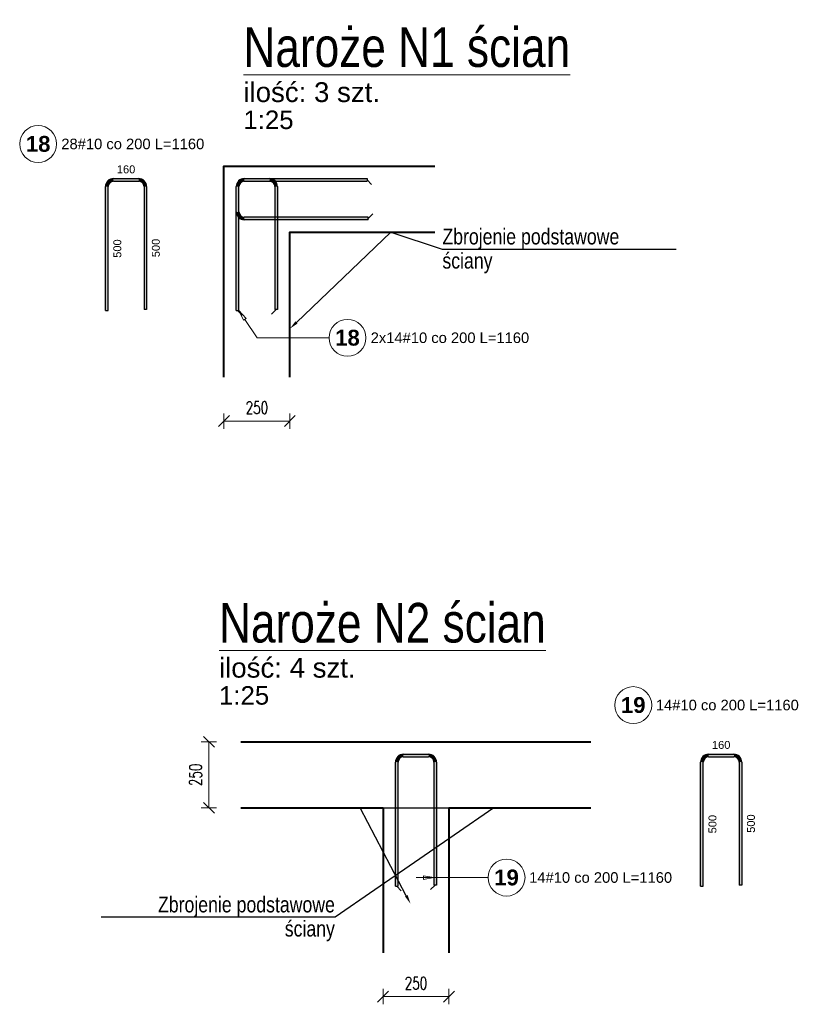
# Model space of a CAD drawing. Extents: x -257438 to 242612, y -74624 to 75879.
# Tile 17 of 21: x 113020 to 115961, y -1705 to 2026. Entities that reach past the tile are written whole.
import ezdxf
from ezdxf import colors
from ezdxf.entities.mleader import LeaderData, LeaderLine
from ezdxf.math import Vec2, Vec3

# ---------------------------------------------------------------- set-up
doc = ezdxf.new("R2010")
doc.units = 0
doc.header["$LTSCALE"] = 10
doc.header["$MEASUREMENT"] = 0
for name, color, linetype, lineweight in [('P-Linia1', 3, 'Continuous', 40), ('P-Opis', 1, 'Continuous', 18), ('P-Wymiar', 254, 'Continuous', 9)]:
    doc.layers.add(name, color=color, linetype=linetype, lineweight=lineweight)
for name, color, linetype in [('RCAD_kształt pręta', 7, 'Continuous'), ('RCAD_opis kształtu pręta', 7, 'Continuous'), ('RCAD_pręt wyrzucony', 130, 'Continuous')]:
    doc.layers.add(name, color=color, linetype=linetype)
doc.styles.add('_Fd Opis', font='arial.ttf')
doc.styles.add('ROMANS', font='romans.shx', dxfattribs={"width": 0.7})
doc.styles.add('style1', font='arial.ttf')
doc.styles.add('style3', font='arialbd.ttf')
doc.dimstyles.new('A25', dxfattribs={"dimscale": 27, "dimtxt": 1.75, "dimasz": 0.06, "dimexe": 0, "dimexo": 0, "dimgap": 1, "dimtad": 1, "dimdec": 4, "dimrnd": 0.1, "dimdsep": 46, "dimtxsty": 'ROMANS', "dimblk": '[[[[[[[[', "dimcen": 2, "dimdle": 2, "dimse1": 1, "dimse2": 1, "dimclrd": 256, "dimclrt": 1, "dimadec": 0, "dimazin": 0, "dimtfac": 1, "dimtdec": 4, "dimtix": 1, "dimtmove": 2, "dimatfit": 3, "dimldrblk": '[[[[[[[[', "dimfxl": 0, "dimtvp": 0.6, "dimtolj": 1, "dimlwd": -1, "dimarcsym": 0})

# ---------------------------------------------------------------- blocks, each defined once
blk = doc.blocks.new('[[[[[[[[')
at = {"layer": 'P-Wymiar'}
for p, q in [((-12.7, -12.7), (12.7, 12.7)), ((0, 0), (-4.6, 0)), ((0, 18), (0, -18))]:
    blk.add_line(p, q, dxfattribs=at)
blk = doc.blocks.new('*D326')
at = {"layer": 'Defpoints', "color": 0, "transparency": 16777216}
for p in [(113858.7, -710.2), (113737.1, -960.2), (113858.7, -960.2)]:
    blk.add_point(p, dxfattribs=at)
at = {"layer": 'P-Wymiar', "transparency": 16777216}
blk.add_line((113737.1, -711.9), (113737.1, -958.6), dxfattribs=at)
at = {"layer": 'P-Wymiar', "transparency": 16777216, "xscale": 1.62, "yscale": 1.62, "zscale": 1.62}
for p, rotation in [((113737.1, -710.2), 90), ((113737.1, -960.2), 270)]:
    blk.add_blockref('[[[[[[[[', p, dxfattribs=dict(at, rotation=rotation))
at = {"layer": 'P-Wymiar', "color": 1, "transparency": 16777216, "insert": (113686.5, -835.2), "char_height": 47.25, "attachment_point": 5, "rotation": 90, "style": 'ROMANS'}
blk.add_mtext('\\A1;250', dxfattribs=at)
blk = doc.blocks.new('*D327')
at = {"layer": 'Defpoints', "color": 0, "transparency": 16777216}
for p in [(113794.1, 671.1), (114044.1, 671.1), (114044.1, 505.5)]:
    blk.add_point(p, dxfattribs=at)
at = {"layer": 'P-Wymiar', "transparency": 16777216}
blk.add_line((113795.7, 505.5), (114042.4, 505.5), dxfattribs=at)
at = {"layer": 'P-Wymiar', "transparency": 16777216, "xscale": 1.62, "yscale": 1.62, "zscale": 1.62, "rotation": 180}
blk.add_blockref('[[[[[[[[', (113794.1, 505.5), dxfattribs=at)
at = {"layer": 'P-Wymiar', "transparency": 16777216, "xscale": 1.62, "yscale": 1.62, "zscale": 1.62}
blk.add_blockref('[[[[[[[[', (114044.1, 505.5), dxfattribs=at)
at = {"layer": 'P-Wymiar', "color": 1, "transparency": 16777216, "insert": (113919.1, 556.1), "char_height": 47.25, "attachment_point": 5, "style": 'ROMANS'}
blk.add_mtext('\\A1;250', dxfattribs=at)
blk = doc.blocks.new('*D328')
at = {"layer": 'Defpoints', "color": 0, "transparency": 16777216}
for p in [(114397.3, -1510.2), (114647.3, -1510.2), (114647.3, -1675.8)]:
    blk.add_point(p, dxfattribs=at)
at = {"layer": 'P-Wymiar', "transparency": 16777216}
blk.add_line((114398.9, -1675.8), (114645.7, -1675.8), dxfattribs=at)
at = {"layer": 'P-Wymiar', "transparency": 16777216, "xscale": 1.62, "yscale": 1.62, "zscale": 1.62, "rotation": 180}
blk.add_blockref('[[[[[[[[', (114397.3, -1675.8), dxfattribs=at)
at = {"layer": 'P-Wymiar', "transparency": 16777216, "xscale": 1.62, "yscale": 1.62, "zscale": 1.62}
blk.add_blockref('[[[[[[[[', (114647.3, -1675.8), dxfattribs=at)
at = {"layer": 'P-Wymiar', "color": 1, "transparency": 16777216, "insert": (114522.3, -1625.2), "char_height": 47.25, "attachment_point": 5, "style": 'ROMANS'}
blk.add_mtext('\\A1;250', dxfattribs=at)

msp = doc.modelspace()

# ---------------------------------------------------------------- hatches: boundary and pattern name
at = {"layer": 'RCAD_kształt pręta', "true_color": 0x919191, "transparency": 33554559}
h = msp.add_hatch(color=252, dxfattribs=at)
edge = h.paths.add_edge_path(flags=0)
edge.add_line((113871.05637, 1424.1152), (113871.05637, 1414.1152))
edge.add_arc((113871.05637, 1394.1152), 20, 90, 180)
edge.add_line((113851.05637, 1394.1152), (113841.05637, 1394.1152))
edge.add_arc((113871.05637, 1394.1152), 30, 450, 540, ccw=False)
h = msp.add_hatch(color=252, dxfattribs=at)
edge = h.paths.add_edge_path(flags=0)
edge.add_line((113871.05637, 1424.1152), (113871.05637, 1414.1152))
edge.add_arc((113871.05637, 1394.1152), 20, -270, -180)
edge.add_line((113851.05637, 1394.1152), (113841.05637, 1394.1152))
edge.add_arc((113871.05637, 1394.1152), 30, 90, 180, ccw=False)
for points in [[(113871.05637, 1414.1152), (113871.05637, 1424.1152), (113967.05637, 1424.1152), (113967.05637, 1414.1152)], [(113871.05637, 1414.1152), (113871.05637, 1424.1152), (114336.74022, 1424.1152), (114336.74022, 1414.1152)], [(113851.05637, 924.15856), (113841.05637, 924.15856), (113841.05637, 1394.1152), (113851.05637, 1394.1152)], [(113851.05637, 1298.1152), (113841.05637, 1298.1152), (113841.05637, 1394.1152), (113851.05637, 1394.1152)], [(113987.05637, 1394.1152), (113997.05637, 1394.1152), (113997.05637, 928.43135), (113987.05637, 928.43135)], [(114341.01301, 1278.1152), (114341.01301, 1268.1152), (113871.05637, 1268.1152), (113871.05637, 1278.1152)], [(114474.27637, -767.24471), (114474.27637, -757.24471), (114570.27637, -757.24471), (114570.27637, -767.24471)], [(114454.27637, -1257.20135), (114444.27637, -1257.20135), (114444.27637, -787.24471), (114454.27637, -787.24471)], [(114590.27637, -787.24471), (114600.27637, -787.24471), (114600.27637, -1252.92855), (114590.27637, -1252.92855)]]:
    msp.add_hatch(color=252, dxfattribs=at).paths.add_polyline_path(points, flags=0)
h = msp.add_hatch(color=252, dxfattribs=at)
edge = h.paths.add_edge_path(flags=0)
edge.add_line((113997.05637, 1394.1152), (113987.05637, 1394.1152))
edge.add_arc((113967.05637, 1394.1152), 20, -0.00000001, 90)
edge.add_line((113967.05637, 1414.1152), (113967.05637, 1424.1152))
edge.add_arc((113967.05637, 1394.1152), 30, 359.99999999, 450, ccw=False)
h = msp.add_hatch(color=252, dxfattribs=at)
edge = h.paths.add_edge_path(flags=0)
edge.add_line((113841.05637, 1298.1152), (113851.05637, 1298.1152))
edge.add_arc((113871.05637, 1298.1152), 20, -180, -90)
edge.add_line((113871.05637, 1278.1152), (113871.05637, 1268.1152))
edge.add_arc((113871.05637, 1298.1152), 30, 180, 270, ccw=False)
h = msp.add_hatch(color=252, dxfattribs=at)
edge = h.paths.add_edge_path(flags=0)
edge.add_line((114474.27637, -757.24471), (114474.27637, -767.24471))
edge.add_arc((114474.27637, -787.24471), 20, 90, 180)
edge.add_line((114454.27637, -787.24471), (114444.27637, -787.24471))
edge.add_arc((114474.27637, -787.24471), 30, 450, 540, ccw=False)
h = msp.add_hatch(color=252, dxfattribs=at)
edge = h.paths.add_edge_path(flags=0)
edge.add_line((114600.27637, -787.24471), (114590.27637, -787.24471))
edge.add_arc((114570.27637, -787.24471), 20, -0.00000001, 90)
edge.add_line((114570.27637, -767.24471), (114570.27637, -757.24471))
edge.add_arc((114570.27637, -787.24471), 30, 359.99999999, 450, ccw=False)
at = {"layer": 'RCAD_pręt wyrzucony'}
h = msp.add_hatch(color=4, dxfattribs=at)
edge = h.paths.add_edge_path(flags=0)
edge.add_line((113374.95309, 1424.1152), (113374.95309, 1414.1152))
edge.add_arc((113374.95309, 1394.1152), 20, 90, 180)
edge.add_line((113354.95309, 1394.1152), (113344.95309, 1394.1152))
edge.add_arc((113374.95309, 1394.1152), 30, 450, 540, ccw=False)
for points in [[(113374.95309, 1414.1152), (113374.95309, 1424.1152), (113470.95309, 1424.1152), (113470.95309, 1414.1152)], [(113354.95309, 924.15856), (113344.95309, 924.15856), (113344.95309, 1394.1152), (113354.95309, 1394.1152)], [(113490.95309, 1394.1152), (113500.95309, 1394.1152), (113500.95309, 928.43135), (113490.95309, 928.43135)], [(115631.7524, -767.24471), (115631.7524, -757.24471), (115727.7524, -757.24471), (115727.7524, -767.24471)], [(115611.7524, -1257.20135), (115601.7524, -1257.20135), (115601.7524, -787.24471), (115611.7524, -787.24471)], [(115747.7524, -787.24471), (115757.7524, -787.24471), (115757.7524, -1252.92855), (115747.7524, -1252.92855)]]:
    msp.add_hatch(color=4, dxfattribs=at).paths.add_polyline_path(points, flags=0)
h = msp.add_hatch(color=4, dxfattribs=at)
edge = h.paths.add_edge_path(flags=0)
edge.add_line((113500.95309, 1394.1152), (113490.95309, 1394.1152))
edge.add_arc((113470.95309, 1394.1152), 20, -0.00000001, 90)
edge.add_line((113470.95309, 1414.1152), (113470.95309, 1424.1152))
edge.add_arc((113470.95309, 1394.1152), 30, 359.99999999, 450, ccw=False)
h = msp.add_hatch(color=4, dxfattribs=at)
edge = h.paths.add_edge_path(flags=0)
edge.add_line((115631.7524, -757.24471), (115631.7524, -767.24471))
edge.add_arc((115631.7524, -787.24471), 20, 90, 180)
edge.add_line((115611.7524, -787.24471), (115601.7524, -787.24471))
edge.add_arc((115631.7524, -787.24471), 30, 450, 540, ccw=False)
h = msp.add_hatch(color=4, dxfattribs=at)
edge = h.paths.add_edge_path(flags=0)
edge.add_line((115757.7524, -787.24471), (115747.7524, -787.24471))
edge.add_arc((115727.7524, -787.24471), 20, -0.00000001, 90)
edge.add_line((115727.7524, -767.24471), (115727.7524, -757.24471))
edge.add_arc((115727.7524, -787.24471), 30, 359.99999999, 450, ccw=False)

# ---------------------------------------------------------------- linework, layer by layer
at = {"layer": 'P-Linia1'}
for points in [[(113794.05637, 671.1152), (113794.05637, 1471.1152), (114594.05637, 1471.1152)], [(114044.05637, 671.1152), (114044.05637, 1221.1152), (114594.05637, 1221.1152)], [(113858.658, -710.24471), (115185.89474, -710.24471)], [(113858.658, -960.24471), (114397.27637, -960.24471)], [(114397.27637, -960.24471), (114397.27637, -1510.24471)], [(114647.27637, -960.24471), (114647.27637, -1510.24471)], [(114647.27637, -960.24471), (115185.89474, -960.24471)]]:
    msp.add_lwpolyline(points, dxfattribs=at)
at = {"layer": 'RCAD_kształt pręta', "color": 4}
for p, q in [((113871.05637, 1424.1152), (113967.05637, 1424.1152)), ((113871.05637, 1424.1152), (114336.74022, 1424.1152)), ((114336.74022, 1424.1152), (114336.74022, 1414.1152)), ((113841.05637, 924.15856), (113841.05637, 1394.1152)), ((113841.05637, 1298.1152), (113841.05637, 1394.1152)), ((113851.05637, 924.15856), (113851.05637, 1394.1152)), ((113851.05637, 1298.1152), (113851.05637, 1394.1152)), ((113871.05637, 1414.1152), (113967.05637, 1414.1152)), ((113871.05637, 1414.1152), (114336.74022, 1414.1152)), ((113987.05637, 1394.1152), (113987.05637, 928.43135)), ((113997.05637, 1394.1152), (113997.05637, 928.43135)), ((114341.01301, 1278.1152), (113871.05637, 1278.1152)), ((114341.01301, 1268.1152), (114341.01301, 1278.1152)), ((114341.01301, 1268.1152), (113871.05637, 1268.1152)), ((113841.05637, 924.15856), (113851.05637, 924.15856)), ((113997.05637, 928.43135), (113987.05637, 928.43135)), ((114474.27637, -757.24471), (114570.27637, -757.24471)), ((114474.27637, -767.24471), (114570.27637, -767.24471)), ((114444.27637, -1257.20135), (114444.27637, -787.24471)), ((114454.27637, -1257.20135), (114454.27637, -787.24471)), ((114590.27637, -787.24471), (114590.27637, -1252.92855)), ((114600.27637, -787.24471), (114600.27637, -1252.92855)), ((114444.27637, -1257.20135), (114454.27637, -1257.20135)), ((114600.27637, -1252.92855), (114590.27637, -1252.92855))]:
    msp.add_line(p, q, dxfattribs=at)
at = {"layer": 'RCAD_kształt pręta', "color": 2, "lineweight": 5}
for p, q in [((114336.74022, 1419.1152), (114354.24022, 1401.6152)), ((114341.01301, 1273.1152), (114358.51301, 1290.6152)), ((113846.05637, 924.15856), (113863.55637, 906.65856)), ((113992.05637, 928.43135), (113974.55637, 910.93135)), ((114449.27637, -1257.20135), (114466.77637, -1274.70135)), ((114595.27637, -1252.92855), (114577.77637, -1270.42855))]:
    msp.add_line(p, q, dxfattribs=at)
at = {"layer": 'RCAD_kształt pręta', "color": 4}
for centre, radius, start, end in [((113871.05637, 1394.1152), 30, 90, 180), ((113871.05637, 1394.1152), 30, 90, 180), ((113967.05637, 1394.1152), 30, 359.99999999, 90), ((113871.05637, 1394.1152), 20, 90, 180), ((113871.05637, 1394.1152), 20, 90, 180), ((113967.05637, 1394.1152), 20, 359.99999999, 90), ((113871.05637, 1298.1152), 30, 180, 270), ((113871.05637, 1298.1152), 20, 180, 270), ((114474.27637, -787.24471), 30, 90, 180), ((114474.27637, -787.24471), 20, 90, 180), ((114570.27637, -787.24471), 30, 359.99999999, 90), ((114570.27637, -787.24471), 20, 359.99999999, 90)]:
    msp.add_arc(centre, radius, start, end, dxfattribs=at)
at = {"layer": 'RCAD_opis kształtu pręta', "color": 8, "lineweight": 0}
for p, q in [((113867.6685, 887.16556), (113851.05637, 924.15856)), ((113851.05637, 924.15856), (113878.76828, 894.5529)), ((113867.6685, 887.16556), (113878.76828, 894.5529)), ((113919.81228, 820.85003), (113873.21839, 890.85923)), ((113919.81228, 820.85003), (114192.57358, 820.85003)), ((114523.03228, -1224.71885), (114550.27637, -1224.71885)), ((114523.03228, -1224.71885), (114795.79358, -1224.71885)), ((114550.27637, -1218.05218), (114590.27637, -1224.71885)), ((114550.27637, -1218.05218), (114550.27637, -1231.38552)), ((114590.27637, -1224.71885), (114550.27637, -1231.38552))]:
    msp.add_line(p, q, dxfattribs=at)
for centre in [(114262.57358, 820.85003), (114865.79358, -1224.71885)]:
    msp.add_circle(centre, 70, dxfattribs=at)
at = {"layer": 'RCAD_pręt wyrzucony', "color": 4}
for p, q in [((113374.95309, 1424.1152), (113470.95309, 1424.1152)), ((113344.95309, 924.15856), (113344.95309, 1394.1152)), ((113354.95309, 924.15856), (113354.95309, 1394.1152)), ((113374.95309, 1414.1152), (113470.95309, 1414.1152)), ((113490.95309, 1394.1152), (113490.95309, 928.43135)), ((113500.95309, 1394.1152), (113500.95309, 928.43135)), ((113344.95309, 924.15856), (113354.95309, 924.15856)), ((113500.95309, 928.43135), (113490.95309, 928.43135)), ((115631.7524, -757.24471), (115727.7524, -757.24471)), ((115631.7524, -767.24471), (115727.7524, -767.24471)), ((115601.7524, -1257.20135), (115601.7524, -787.24471)), ((115611.7524, -1257.20135), (115611.7524, -787.24471)), ((115747.7524, -787.24471), (115747.7524, -1252.92855)), ((115757.7524, -787.24471), (115757.7524, -1252.92855)), ((115601.7524, -1257.20135), (115611.7524, -1257.20135)), ((115757.7524, -1252.92855), (115747.7524, -1252.92855))]:
    msp.add_line(p, q, dxfattribs=at)
at = {"layer": 'RCAD_pręt wyrzucony', "color": 8, "lineweight": 0}
for centre in [(113089.50025, 1555.39601), (115346.29957, -571.12872)]:
    msp.add_circle(centre, 70, dxfattribs=at)
at = {"layer": 'RCAD_pręt wyrzucony', "color": 4}
for centre, radius, start, end in [((113374.95309, 1394.1152), 30, 90, 180), ((113470.95309, 1394.1152), 30, 359.99999999, 90), ((113374.95309, 1394.1152), 20, 90, 180), ((113470.95309, 1394.1152), 20, 359.99999999, 90), ((115631.7524, -787.24471), 30, 90, 180), ((115631.7524, -787.24471), 20, 90, 180), ((115727.7524, -787.24471), 30, 359.99999999, 90), ((115727.7524, -787.24471), 20, 359.99999999, 90)]:
    msp.add_arc(centre, radius, start, end, dxfattribs=at)

# ---------------------------------------------------------------- texts
at = {"layer": 'P-Opis', "attachment_point": 4, "style": '_Fd Opis'}
for s, insert, char_height, width in [('{\\W0.8;\\LNaroże N1 ścian}', (113867.86265, 1921.40939), 150, 2193.3496982), ('ilość: 3 szt.', (113867.86265, 1751.38857), 75, 803.7687585), ('{\\W0.8;\\LNaroże N2 ścian}', (113775.38907, -259.95051), 150, 2193.3496982), ('ilość: 4 szt.', (113775.38907, -429.97133), 75, 803.7687585)]:
    msp.add_mtext(s, dxfattribs=dict(at, insert=insert, char_height=char_height, width=width))
at = {"layer": 'P-Opis', "char_height": 70, "attachment_point": 4, "style": '_Fd Opis'}
for insert in [(113867.86265, 1646.56827), (113775.38907, -534.79163)]:
    msp.add_mtext('1:25', dxfattribs=dict(at, insert=insert))
at = {"layer": 'RCAD_opis kształtu pręta', "color": 1, "attachment_point": 5}
for s, insert, char_height, style in [('18', (114262.57358, 820.85003), 60, 'style3'), ('2x14#10 co 200 L=1160', (114651.04561, 820.85003), 40, 'style1'), ('19', (114865.79358, -1224.71885), 60, 'style3'), ('14#10 co 200 L=1160', (115222.53301, -1224.71885), 40, 'style1')]:
    msp.add_mtext(s, dxfattribs=dict(at, insert=insert, char_height=char_height, style=style))
at = {"layer": 'RCAD_pręt wyrzucony', "color": 1, "attachment_point": 5}
for s, insert, char_height, style in [('18', (113089.50025, 1555.39601), 60, 'style3'), ('160', (113422.95309, 1459.1152), 30, 'style1'), ('19', (115346.29957, -571.12872), 60, 'style3'), ('160', (115679.7524, -722.24471), 30, 'style1')]:
    msp.add_mtext(s, dxfattribs=dict(at, insert=insert, char_height=char_height, style=style))
at = {"layer": 'RCAD_pręt wyrzucony', "color": 2, "char_height": 40, "attachment_point": 5, "style": 'style1'}
for s, insert in [('28#10 co 200 L=1160', (113448.46342, 1555.39601)), ('14#10 co 200 L=1160', (115703.03899, -571.12872))]:
    msp.add_mtext(s, dxfattribs=dict(at, insert=insert))
at = {"layer": 'RCAD_pręt wyrzucony', "color": 1, "char_height": 30, "attachment_point": 5, "style": 'style1'}
for insert, rotation in [((113389.95309, 1159.13688), 90), ((113535.95309, 1161.27327), 89.99999999), ((115646.7524, -1022.22303), 90), ((115792.7524, -1020.08663), 89.99999999)]:
    msp.add_mtext('500', dxfattribs=dict(at, insert=insert, rotation=rotation))

# ---------------------------------------------------------------- dimensions: what is measured, and where the dimension line sits
at = {"layer": 'P-Wymiar'}
for base, p1, p2, picture, middle in [((114044.05637, 505.51081), (113794.05637, 671.1152), (114044.05637, 671.1152), '*D327', (113919.05637, 556.13581)), ((114647.27637, -1675.84909), (114397.27637, -1510.24471), (114647.27637, -1510.24471), '*D328', (114522.27637, -1625.22409))]:
    dim = msp.add_linear_dim(base=base, p1=p1, p2=p2, dimstyle='A25', dxfattribs=at)
    dim.commit()
    dim.dimension.update_dxf_attribs({"geometry": picture, "text_midpoint": middle})
dim = msp.add_linear_dim(base=(113737.07744, -960.24471), p1=(113858.658, -710.24471), p2=(113858.658, -960.24471), angle=90, dimstyle='A25', dxfattribs=at)
dim.commit()
dim.dimension.update_dxf_attribs({"geometry": '*D326', "text_midpoint": (113686.45244, -835.24471)})

# ---------------------------------------------------------------- leaders
at = {"layer": 'P-Opis'}
ml = msp.add_multileader_mtext('Standard', dxfattribs=at)
ml.set_content('{\\W0.8;Zbrojenie podstawowe\\Pściany}', color=256, style='_Fd Opis')
ml.set_leader_properties()
ml.build(insert=Vec2(0, 0))
ml.multileader.update_dxf_attribs({"has_dogleg": 0, "text_left_attachment_type": 6, "text_right_attachment_type": 6, "arrow_head_size": 35})
ctx = ml.context
ctx.base_point, ctx.char_height, ctx.arrow_head_size, ctx.landing_gap_size, ctx.plane_origin = Vec3(114621.77655, 1157.05818), 60, 35, 0.7, Vec3(108632.56945, 1242.90761)
ctx.left_attachment, ctx.right_attachment = 6, 6
notes = []
notes.append((ctx, [(0, (1, 1, 0), (114183.89923, 1157.05818), (1, 0), 437.87732, [(2, [(114044.05637, 855.33159), (114426.62903, 1221.1152)], 0, [])])]))
ctx.mtext.insert, ctx.mtext.line_spacing_factor, ctx.mtext.line_spacing_style = Vec3(114622.47655, 1234.69802), 0.914286, 2
ml = msp.add_multileader_mtext('Standard', dxfattribs=at)
ml.set_content('{\\W0.8;Zbrojenie podstawowe\\Pściany}', color=256, style='_Fd Opis')
ml.set_leader_properties()
ml.build(insert=Vec2(0, 0))
ml.multileader.update_dxf_attribs({"has_dogleg": 0, "text_left_attachment_type": 6, "text_right_attachment_type": 6, "arrow_head_size": 35})
ctx = ml.context
ctx.base_point, ctx.char_height, ctx.arrow_head_size, ctx.landing_gap_size, ctx.plane_origin = Vec3(113547.30095, -1374.33454), 60, 35, 0.7, Vec3(120204.73478, -1288.48512)
ctx.left_attachment, ctx.right_attachment, ctx.text_align_type = 6, 6, 2
notes.append((ctx, [(0, (1, 1, 0), (114653.40501, -1374.33454), (-1, 0), 437.87732, [(2, [(114501.86333, -1324.5662), (114311.23541, -960.24471), (114817.00403, -960.24471)], 0, [])])]))
ctx.mtext.insert, ctx.mtext.alignment, ctx.mtext.line_spacing_factor, ctx.mtext.line_spacing_style = Vec3(114214.82769, -1296.69471), 3, 0.914286, 2
for ctx, leaders in notes:
    for number, flags, end, landing, length, lines in leaders:
        leader = LeaderData()
        leader.index, (leader.has_last_leader_line, leader.has_dogleg_vector, leader.attachment_direction) = number, flags
        leader.last_leader_point, leader.dogleg_vector, leader.dogleg_length = Vec3(end), Vec3(landing), length
        for number, points, colour, breaks in lines:
            line = LeaderLine()
            line.index, line.vertices, line.color, line.breaks = number, Vec3.list(points), colors.encode_raw_color(colour), breaks
            leader.lines.append(line)
        ctx.leaders.append(leader)

doc.saveas('drawing.dxf')
